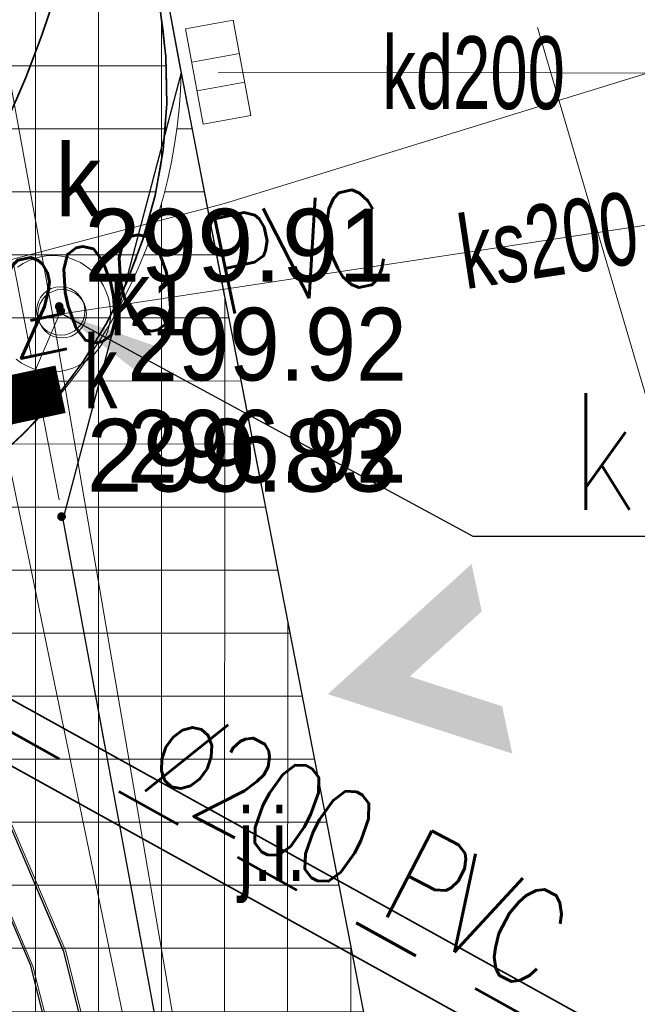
# Model space of a CAD drawing. Header units: metres. Extents: x 6567444 to 13135881, y 5574237 to 11149086.
# Tile 138 of 191: x 6567941.11 to 6567947.48, y 5574471.75 to 5574481.9. Entities that reach past the tile are written whole.
import ezdxf
from ezdxf.enums import TextEntityAlignment as Align

# ---------------------------------------------------------------- set-up
doc = ezdxf.new("R2010")
doc.units = ezdxf.units.M
doc.set_wipeout_variables(frame=1)
for name, pattern in [('_PZT$0$Kropki przerywana 1', [250, 150, -100]), ('ISO03W100', [30, 12, -18]), ('KOR', [1.4, 0.7, -0.7]), ('Krawędzie ukryte', [170, 120, -50]), ('L_0_04', [1.5, 1, -0.5]), ('L_0_06', [2, 1.5, -0.5])]:
    doc.linetypes.add(name, pattern=pattern)
for name, color, linetype in [('01FORMA - PZT - Inne obiekty', 7, 'Continuous'), ('FORMA - Arch 01 - 820-G Rysunki Obrazki', 7, 'Continuous'), ('FORMA - Arch 01 - PZT 1 Strefy', 7, 'Continuous'), ('FORMA - Arch 01 - PZT-3 Zagospodarowanie', 7, 'Continuous')]:
    doc.layers.add(name, color=color, linetype=linetype)
for name, color, linetype, lineweight in [('_TT_KAN_D_OPIS_DN', 7, 'Continuous', 30), ('_TT_KAN_D_PRZYLACZE_II', 114, 'KOR', 60), ('_TT_KAN_S_Opis_DN', 7, 'Continuous', 30), ('_TT_KAN_S_Opis_PKT_Siec_II', 7, 'Continuous', 30), ('_TT_KAN_S_PRZYLACZE_II etap', 30, 'ISO03W100', 60), ('_TT_RO', 7, 'Continuous', 35), ('GES_InneUrzadzeniaTowarzyszace', 7, 'Continuous', 18), ('GES_InneUrzadzeniaTowarzyszace_P', 7, 'Continuous', 18), ('GES_PrzewodElektroenergetyczny', 1, 'Continuous', 18), ('GES_PrzewodKanalizacyjny', 36, 'Continuous', 18), ('GES_PrzewodWodociagowy', 5, 'Continuous', 18), ('GES_UrzadzeniaSiecKanalizacyjna_P', 7, 'Continuous', 18), ('OT_Komunikacja', 7, 'Continuous', 18), ('OTRS', 7, 'Continuous', 13), ('OTRS_O', 7, 'Continuous', 20)]:
    doc.layers.add(name, color=color, linetype=linetype, lineweight=lineweight)
doc.layers.add('PPUZO', color=230, linetype='Continuous', lineweight=13, plot=False)
doc.layers.add('PPUZP', color=230, linetype='Continuous', lineweight=13, plot=False)
for name, color, linetype, lineweight, true_color in [('SUK', 7, 'Continuous', 20, 0x803300), ('SUK_O', 7, 'Continuous', 20, 0x803300), ('SUPS', 7, 'Continuous', 18, 0x000000), ('SUPS_O', 7, 'Continuous', 0, 0x000000)]:
    doc.layers.add(name, color=color, linetype=linetype, lineweight=lineweight, true_color=true_color)
doc.styles.add('BDOT', font='arial.ttf', dxfattribs={"width": 0.9})
doc.styles.add('GESUT', font='arial.ttf', dxfattribs={"width": 0.9})
doc.styles.add('OPIS_PIK', font='arial.ttf', dxfattribs={"width": 0.8, "height": 1.2})
doc.styles.add('pzt_11-06-2015 (2)$0$RomanS', font='romans.shx')
doc.styles.add('ROMANS', font='romans.shx', dxfattribs={"width": 0.9})
doc.styles.get("Standard").update_dxf_attribs({"font": 'arial.ttf'})
doc.linetypes.add('likwidacja1', pattern='A,0,-1,["X",ROMANS,S=0.6,R=0,X=-0.1,Y=-0.3],-1', length=2)
doc.linetypes.add('X 1_2', pattern='A,0,[8,PR1183 ChorzĂłw MetalowcĂłw V091.Shx,S=0.039206,R=0,X=0,Y=0],-4.94,0', length=4.94)
doc.dimstyles.new('ISO-25', dxfattribs={"dimtxt": 2.5, "dimasz": 2.5, "dimexe": 1.25, "dimexo": 0.625, "dimtad": 1, "dimtxsty": 'Standard', "dimcen": 2.5, "dimadec": 0, "dimazin": 0, "dimtfac": 1, "dimtmove": 0, "dimatfit": 3, "dimfxl": 1, "dimarcsym": 0})
pattern_1 = [(0, (292555.50567, 248503.8205), (0, 0.64999997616), []), (90, (292555.50567, 248503.8205), (-0.64999997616, 0), [])]
pattern_2 = [(45, (0, 0), (-0.265165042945, 0.265165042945), [])]

# ---------------------------------------------------------------- blocks, each defined once
blk = doc.blocks.new('other_SUPW_O')
at = {"color": 0, "linetype": 'Continuous', "lineweight": 18}
blk.add_circle((0, 0), 0.5, dxfattribs=at)
blk = doc.blocks.new('other_SUKK')
at = {"color": 0, "linetype": 'Continuous', "lineweight": 18, "flags": 128}
blk.add_lwpolyline([(1, 0.5), (1, -0.5), (-1, -0.5), (-1, 0.5), (1, 0.5)], close=True, dxfattribs=at)
for points in [[(-0.3, 0.5), (-0.3, -0.5)], [(0.3, 0.5), (0.3, -0.5)]]:
    blk.add_lwpolyline(points, dxfattribs=at)
blk = doc.blocks.new('OTRS')
at = {"layer": 'OTRS', "color": 0, "lineweight": -3, "const_width": 0.09}
blk.add_lwpolyline([(-0.045, 0, 1), (0.045, 0, 1)], format="xyb", close=True, dxfattribs=at)
at = {"layer": 'OTRS_O', "color": 0, "style": 'BDOT'}
blk.add_attdef('RZEDNA', (0.514, 0.515), '', height=1.5, dxfattribs=at)
blk = doc.blocks.new('_MDCP')
at = {"layer": 'GES_InneUrzadzeniaTowarzyszace', "color": 36, "linetype": 'Continuous', "lineweight": 18, "flags": 128}
blk.add_lwpolyline([(6567941.091, 5574479.351), (6567941.148, 5574479.389), (6567941.209, 5574479.42), (6567941.274, 5574479.444), (6567941.34, 5574479.46), (6567941.408, 5574479.469), (6567941.477, 5574479.47), (6567941.545, 5574479.463), (6567941.612, 5574479.448), (6567941.676, 5574479.426), (6567941.738, 5574479.396), (6567941.796, 5574479.36), (6567941.85, 5574479.317), (6567941.898, 5574479.269), (6567941.941, 5574479.215), (6567941.977, 5574479.157), (6567942.006, 5574479.095), (6567942.028, 5574479.03), (6567942.043, 5574478.963), (6567942.049, 5574478.895), (6567942.048, 5574478.827), (6567942.04, 5574478.759), (6567942.023, 5574478.692), (6567941.999, 5574478.628), (6567941.968, 5574478.567), (6567941.93, 5574478.51), (6567941.886, 5574478.458), (6567941.836, 5574478.411), (6567941.781, 5574478.37), (6567941.722, 5574478.335), (6567941.659, 5574478.308), (6567941.593, 5574478.288), (6567941.526, 5574478.275), (6567941.458, 5574478.27), (6567941.389, 5574478.273), (6567941.322, 5574478.284), (6567941.256, 5574478.303), (6567941.192, 5574478.329), (6567941.132, 5574478.361), (6567941.076, 5574478.401)], dxfattribs=at)
at = {"layer": 'GES_PrzewodElektroenergetyczny', "color": 1, "linetype": 'Continuous', "lineweight": 18, "flags": 128}
for points in [[(6567883.78, 5574572.13), (6567883.06, 5574571.89), (6567883.089, 5574571.096), (6567884.11, 5574564.42), (6567888.04, 5574560.5), (6567890.767, 5574559.456), (6567896.42, 5574557.98), (6567908.753, 5574555.437), (6567914.23, 5574556.17), (6567916.28, 5574556.19), (6567918.025, 5574554.589), (6567919.263, 5574551.867), (6567920.386, 5574546.54), (6567921.773, 5574539.679), (6567927.49, 5574515.89), (6567933.26, 5574494), (6567934.39, 5574491.1), (6567940.21, 5574475.47), (6567941.561, 5574472.315), (6567942.934, 5574466.809), (6567944.53, 5574458.29)], [(6567881.27, 5574571.67), (6567882.28, 5574571.64), (6567882.897, 5574571.016), (6567883.96, 5574563.89), (6567887.85, 5574560.03), (6567890.56, 5574558.93), (6567896.58, 5574557.27), (6567908.9, 5574554.84), (6567914.26, 5574555.68), (6567915.825, 5574555.606), (6567917.809, 5574554.257), (6567918.847, 5574551.778), (6567919.908, 5574546.358), (6567921.275, 5574539.396), (6567926.778, 5574515.559), (6567932.61, 5574493.74), (6567933.7, 5574490.89), (6567939.84, 5574475.39), (6567941.22, 5574472.16), (6567942.59, 5574466.75), (6567944.04, 5574458.24)], [(6567865.43, 5574365.71), (6567866.05, 5574365.89), (6567896.56, 5574374.5), (6567904.27, 5574376.45), (6567911.08, 5574378.87), (6567917.57, 5574382.21), (6567923.68, 5574386.39), (6567927.96, 5574390.03), (6567932.71, 5574394.95), (6567937.44, 5574401.32), (6567941.37, 5574408.93), (6567944.03, 5574416.87), (6567946.43, 5574428.12), (6567947.07, 5574438.02), (6567946.76, 5574445.07), (6567943.54, 5574465.05), (6567937.11, 5574496.16), (6567934.67, 5574502.03), (6567928.51, 5574535.24), (6567922.19, 5574569.25)], [(6567940.21, 5574475.47), (6567941.561, 5574472.315), (6567942.934, 5574466.809), (6567944.53, 5574458.29), (6567944.75, 5574448.65), (6567945.61, 5574438.89), (6567944.63, 5574427.54)], [(6567943.97, 5574427.6), (6567945.215, 5574439.107), (6567944.134, 5574448.809), (6567944.04, 5574458.24), (6567942.59, 5574466.75), (6567941.22, 5574472.16), (6567939.84, 5574475.39)]]:
    blk.add_lwpolyline(points, dxfattribs=at)
at = {"layer": 'GES_PrzewodKanalizacyjny', "color": 36, "linetype": 'Continuous', "lineweight": 18, "flags": 128}
for points in [[(6567928.66, 5574549.141), (6567941.45, 5574478.87)], [(6567948.43, 5574481.35), (6567943.16, 5574481.36)], [(6567941.55, 5574478.87), (6567951.58, 5574480.39)], [(6567941.45, 5574478.87), (6567947.89, 5574441.331)]]:
    blk.add_lwpolyline(points, dxfattribs=at)
at = {"layer": 'GES_PrzewodKanalizacyjny', "color": 36, "linetype": 'Continuous', "lineweight": 18}
blk.add_lwpolyline([(6567905.614, 5574471.424), (6567906.868, 5574471.745), (6567908.127, 5574472.016), (6567908.166, 5574472.009), (6567917.636, 5574473.284), (6567943.225, 5574480.006), (6567953.238, 5574483.096), (6567960.926, 5574484.615)], dxfattribs=at)
at = {"layer": 'GES_PrzewodWodociagowy', "color": 5, "linetype": 'Continuous', "lineweight": 18, "flags": 128}
blk.add_lwpolyline([(6567955.583, 5574472.856), (6567950.385, 5574471.835), (6567948.387, 5574475.257), (6567946.454, 5574481.819)], dxfattribs=at)
at = {"layer": 'OT_Komunikacja', "color": 7, "linetype": 'Continuous', "lineweight": 25, "flags": 128}
for points in [[(6567929.81, 5574547.284), (6567935.279, 5574519.986), (6567935.957, 5574516.391), (6567939.3, 5574499.444), (6567941.361, 5574488.965), (6567942.778, 5574481.353), (6567945.871, 5574465.435)], [(6567942.778, 5574481.353), (6567941.559, 5574476.747), (6567942.856, 5574469.729), (6567945.871, 5574465.435)]]:
    blk.add_lwpolyline(points, dxfattribs=at)
at = {"layer": 'OT_Komunikacja', "color": 7, "linetype": 'L_0_04', "lineweight": 18, "flags": 128}
blk.add_lwpolyline([(6567919.7, 5574578.59), (6567920.76, 5574578.35), (6567921.77, 5574577.92), (6567922.83, 5574577.12), (6567923.8, 5574575.84), (6567924.51, 5574574.05), (6567925.03, 5574571.71), (6567925.42, 5574570.12), (6567926.172, 5574565.569), (6567928.182, 5574555.336), (6567929.81, 5574547.284), (6567935.279, 5574519.986), (6567935.957, 5574516.391), (6567939.3, 5574499.444), (6567941.361, 5574488.965), (6567942.778, 5574481.353), (6567941.559, 5574476.747), (6567935.05, 5574510.337), (6567926.066, 5574555.647), (6567923.648, 5574568.154), (6567923.33, 5574569.78), (6567923.13, 5574570.56), (6567922.7, 5574571.28), (6567922.48, 5574571.32), (6567907.73, 5574567.88), (6567907.32, 5574570.28), (6567908.58, 5574572.61), (6567905.5, 5574574.28), (6567905.13, 5574574.52), (6567904.95, 5574574.89), (6567905.03, 5574575.37), (6567905.44, 5574575.72), (6567918.52, 5574578.59)], close=True, dxfattribs=at)
at = {"layer": 'OT_Komunikacja', "color": 7, "linetype": 'L_0_06', "lineweight": 18, "flags": 128}
blk.add_lwpolyline([(6567945.871, 5574465.435), (6567944.17, 5574467.857), (6567942.856, 5574469.729), (6567941.559, 5574476.747), (6567942.122, 5574478.873), (6567942.778, 5574481.353)], close=True, dxfattribs=at)
at = {"layer": 'GES_InneUrzadzeniaTowarzyszace_P', "linetype": 'Continuous', "xscale": 0.5, "yscale": 0.5, "zscale": 0.5}
blk.add_blockref('other_SUPW_O', (6567941.55, 5574478.87), dxfattribs=at)
at = {"layer": 'GES_UrzadzeniaSiecKanalizacyjna_P', "color": 36, "linetype": 'Continuous', "xscale": 0.5, "yscale": 0.5, "zscale": 0.5, "rotation": 100.5673057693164}
blk.add_blockref('other_SUKK', (6567943.16, 5574481.36), dxfattribs=at)
at = {"layer": 'OTRS', "xscale": 0.5, "yscale": 0.5, "zscale": 0.5}
for p, values in [((6567941.52, 5574478.944, 299.911), {'RZEDNA': '299.91'}), ((6567941.544, 5574476.778, 299.83), {'RZEDNA': '299.83'})]:
    blk.add_blockref('OTRS', p, dxfattribs=at).add_auto_attribs(values)
at = {"layer": 'GES_InneUrzadzeniaTowarzyszace_P', "color": 7, "lineweight": 15, "width": 0.66}
blk.add_text('k', height=0.75, dxfattribs=at).set_placement((6567941.775, 5574478.645), align=Align.TOP_LEFT)
at = {"layer": 'GES_PrzewodKanalizacyjny', "color": 36, "lineweight": 15, "width": 0.66}
for s, rotation, p in [('kd200', -0.1, (6567945.795, 5574481.355)), ('ks200', -351.4, (6567946.565, 5574479.63))]:
    blk.add_text(s, height=0.75, rotation=rotation, dxfattribs=at).set_placement(p, align=Align.MIDDLE_CENTER)
at = {"layer": 'OT_Komunikacja', "color": 7, "lineweight": 15, "width": 0.66}
blk.add_text('j.i.', height=0.75, dxfattribs=at).set_placement((6567943.715, 5574473.394), align=Align.MIDDLE_CENTER)
blk = doc.blocks.new('PR1183 Chorzów Metalowców V09_TT')
at = {"layer": 'FORMA - Arch 01 - PZT 1 Strefy', "linetype": 'Continuous', "lineweight": 0, "true_color": 0x69697f}
h = blk.add_hatch(dxfattribs=at)
h.set_pattern_fill('ANSI31', color=8, scale=3, style=0)
h.set_pattern_definition(pattern_2)
h.paths.add_polyline_path([(6567868.664, 5574447.184), (6567873.254, 5574448.171), (6567873.813, 5574447.81), (6567888.539, 5574450.975, -0.233884), (6567889.399, 5574450.758, -0.164402), (6567889.726, 5574450.208), (6567892.634, 5574436.678), (6567887.555, 5574435.586), (6567887.676, 5574435.026), (6567887.676, 5574435.025, -0.414102), (6567887.215, 5574434.313), (6567887.039, 5574434.275), (6567887.371, 5574432.73), (6567888.657, 5574433.007), (6567888.619, 5574433.183, -0.414214), (6567889.08, 5574433.895), (6567893.049, 5574434.749), (6567893.322, 5574433.479), (6567898.21, 5574434.53), (6567906.331, 5574396.74), (6567909.836, 5574380.434), (6567926.815, 5574389.768), (6567940.833, 5574410.263, 0.198373), (6567942.208, 5574417.794), (6567932.917, 5574461.025), (6567905.128, 5574455.052, -0.414214), (6567901.564, 5574457.355), (6567901.459, 5574457.843, -0.414214), (6567903.762, 5574461.407), (6567939.749, 5574469.141, -0.063253), (6567941.005, 5574469.249), (6567939.792, 5574475.428, -0.052799), (6567938.687, 5574475.025), (6567900.546, 5574466.853, -0.086628), (6567900.202, 5574466.839), (6567886.587, 5574463.893), (6567887.53, 5574459.452), (6567888.307, 5574455.835), (6567882.192, 5574454.521), (6567875.153, 5574453.008), (6567867.754, 5574451.418)])
h.paths.add_polyline_path([(6567903.07, 5574442.847), (6567912.847, 5574444.948), (6567923.521, 5574395.283), (6567913.745, 5574393.181)], flags=0)
h.paths.add_polyline_path([(6567925.121, 5574405.928, -0.004779), (6567925.109, 5574405.984), (6567925.133, 5574405.989)], flags=0)
h.paths.add_polyline_path([(6567932.495, 5574408.258), (6567927.607, 5574407.207), (6567918.151, 5574451.203), (6567927.928, 5574453.304), (6567936.333, 5574414.197), (6567931.445, 5574413.146)], flags=0)
at = {"layer": 'FORMA - Arch 01 - PZT-3 Zagospodarowanie', "linetype": 'Continuous', "lineweight": 13, "true_color": 0xe8aadd}
h = blk.add_hatch(dxfattribs=at)
h.set_pattern_fill('Izolacja_twarda', color=254, style=0, pattern_type=2)
h.set_pattern_definition(pattern_1)
h.paths.add_polyline_path([(6567939.43, 5574477.23), (6567938.884, 5574480.085, 0.164569), (6567939.701, 5574485.128), (6567938.768, 5574489.901), (6567940.851, 5574490.308), (6567941.732, 5574485.718, -0.231255)])
at = {"layer": 'FORMA - Arch 01 - PZT-3 Zagospodarowanie', "linetype": 'Continuous', "lineweight": 13, "true_color": 0xf9f271}
h = blk.add_hatch(dxfattribs=at)
h.set_pattern_fill('Izolacja_twarda', color=51, style=0, pattern_type=2)
h.set_pattern_definition(pattern_1)
h.paths.add_polyline_path([(6567939.792, 5574475.428), (6567939.43, 5574477.23, 0.225158), (6567941.773, 5574485.475), (6567942.562, 5574480.764, -0.334199)])
at = {"layer": 'FORMA - Arch 01 - PZT-3 Zagospodarowanie', "linetype": 'Continuous', "lineweight": 13, "true_color": 0xff5353}
h = blk.add_hatch(dxfattribs=at)
h.set_pattern_fill('Izolacja_twarda', color=13, style=0, pattern_type=2)
h.set_pattern_definition(pattern_1)
h.paths.add_polyline_path([(6567939.792, 5574475.428, 0.280186), (6567942.778, 5574480.103), (6567945.561, 5574465.779, 0.314753), (6567941.005, 5574469.249)])
at = {"layer": 'FORMA - Arch 01 - PZT-3 Zagospodarowanie', "linetype": 'Continuous', "lineweight": 5}
blk.add_hatch(color=7, dxfattribs=at).paths.add_polyline_path([(6567944.291, 5574473.697), (6567945.774, 5574475.039), (6567945.879, 5574474.55), (6567945.137, 5574473.879), (6567946.089, 5574473.572), (6567946.194, 5574473.084)])
at = {"layer": '01FORMA - PZT - Inne obiekty', "color": 1, "linetype": 'X 1_2', "lineweight": 25}
for p, q in [((6567939.84, 5574474.14), (6567941.22, 5574470.91)), ((6567940.21, 5574474.22), (6567941.565, 5574471.043)), ((6567941.565, 5574471.043), (6567942.934, 5574465.559)), ((6567941.22, 5574470.91), (6567942.59, 5574465.5))]:
    blk.add_line(p, q, dxfattribs=at)
at = {"layer": 'FORMA - Arch 01 - 820-G Rysunki Obrazki', "color": 7, "linetype": 'likwidacja1', "lineweight": 13, "flags": 128}
for points in [[(6567935.187, 5574487.767), (6567940.238, 5574474.203), (6567941.589, 5574471.048), (6567942.962, 5574465.542), (6567944.558, 5574457.023), (6567944.778, 5574447.383), (6567945.638, 5574437.623), (6567944.658, 5574426.273), (6567944.82, 5574425.871), (6567945.198, 5574425.57), (6567945.241, 5574425.561)], [(6567935.184, 5574485.948), (6567939.868, 5574474.123), (6567941.248, 5574470.893), (6567942.618, 5574465.483), (6567944.068, 5574456.973), (6567944.162, 5574447.542), (6567945.243, 5574437.84), (6567943.998, 5574426.333), (6567944.148, 5574425.543), (6567944.948, 5574424.953), (6567945.085, 5574424.921)]]:
    blk.add_lwpolyline(points, dxfattribs=at)
at = {"layer": 'FORMA - Arch 01 - PZT-3 Zagospodarowanie', "color": 7, "linetype": 'Continuous', "lineweight": 13, "flags": 128}
for points in [[(6567939.792, 5574475.428), (6567939.43, 5574477.23, 0.225158), (6567941.773, 5574485.475), (6567942.562, 5574480.764, -0.334199)], [(6567939.792, 5574475.428, 0.280186), (6567942.778, 5574480.103), (6567945.561, 5574465.779, 0.314753), (6567941.005, 5574469.249)]]:
    blk.add_lwpolyline(points, format="xyb", close=True, dxfattribs=at)
at = {"layer": 'FORMA - Arch 01 - PZT-3 Zagospodarowanie', "color": 7, "linetype": 'Continuous', "lineweight": 35}
blk.add_arc((6567931.91, 5574483.822), 10, 282.1296, 9.5184, dxfattribs=at)
at = {"layer": 'FORMA - Arch 01 - PZT-3 Zagospodarowanie', "color": 7, "linetype": 'Krawędzie ukryte', "lineweight": 35}
blk.add_arc((6567937.631, 5574479.937), 5, 282.1296, 9.5184, dxfattribs=at)
blk = doc.blocks.new('PIK_UZ')
at = {"layer": 'PPUZP'}
blk.add_point((0, 0), dxfattribs=at)
at = {"layer": 'PPUZO', "color": 0, "style": 'OPIS_PIK', "width": 0.8}
blk.add_attdef('NR_PKT', (1, -0.5), '', height=1.2, dxfattribs=at)
at = {"layer": 'PPUZO', "oblique": 15, "width": 0.8, "flags": 1}
blk.add_attdef('KOD', (1, -1.3), '', height=0.5, dxfattribs=at)
blk = doc.blocks.new('SUKS')
at = {"layer": 'SUK', "color": 0, "lineweight": 18}
blk.add_circle((0, 0), 0.5, dxfattribs=at)
blk = doc.blocks.new('SUPS_a')
at = {"layer": 'SUPS', "color": 0, "const_width": 0.09, "flags": 128}
blk.add_lwpolyline([(-0.045, 0, 1), (0.045, 0, 1)], format="xyb", close=True, dxfattribs=at)
at = {"layer": 'SUPS_O', "color": 0, "style": 'GESUT', "width": 0.9}
blk.add_attdef('RZG', text='', height=1.5, dxfattribs=at).set_placement((1.372, -0.684), align=Align.MIDDLE_LEFT)
blk.add_attdef('RZD', text='', height=1.5, dxfattribs=at).set_placement((1.371, -2.042), align=Align.TOP_LEFT)
blk = doc.blocks.new('GE.I.6640.1.468.2024_MDCP_dodatkowe pomiary_12.03.2026')
at = {"layer": 'GES_InneUrzadzeniaTowarzyszace', "color": 36, "linetype": 'Continuous', "lineweight": 18, "flags": 128}
blk.add_lwpolyline([(6567941.091, 5574479.351), (6567941.148, 5574479.389), (6567941.209, 5574479.42), (6567941.274, 5574479.444), (6567941.34, 5574479.46), (6567941.408, 5574479.469), (6567941.477, 5574479.47), (6567941.545, 5574479.463), (6567941.612, 5574479.448), (6567941.676, 5574479.426), (6567941.738, 5574479.396), (6567941.796, 5574479.36), (6567941.85, 5574479.317), (6567941.898, 5574479.269), (6567941.941, 5574479.215), (6567941.977, 5574479.157), (6567942.006, 5574479.095), (6567942.028, 5574479.03), (6567942.043, 5574478.963), (6567942.049, 5574478.895), (6567942.048, 5574478.827), (6567942.04, 5574478.759), (6567942.023, 5574478.692), (6567941.999, 5574478.628), (6567941.968, 5574478.567), (6567941.93, 5574478.51), (6567941.886, 5574478.458), (6567941.836, 5574478.411), (6567941.781, 5574478.37), (6567941.722, 5574478.335), (6567941.659, 5574478.308), (6567941.593, 5574478.288), (6567941.526, 5574478.275), (6567941.458, 5574478.27), (6567941.389, 5574478.273), (6567941.322, 5574478.284), (6567941.256, 5574478.303), (6567941.192, 5574478.329), (6567941.132, 5574478.361), (6567941.076, 5574478.401)], dxfattribs=at)
at = {"layer": 'GES_PrzewodElektroenergetyczny', "color": 1, "linetype": 'Continuous', "lineweight": 18, "flags": 128}
for points in [[(6567883.78, 5574572.13), (6567883.06, 5574571.89), (6567883.089, 5574571.096), (6567884.11, 5574564.42), (6567888.04, 5574560.5), (6567890.767, 5574559.456), (6567896.42, 5574557.98), (6567908.753, 5574555.437), (6567914.23, 5574556.17), (6567916.28, 5574556.19), (6567918.025, 5574554.589), (6567919.263, 5574551.867), (6567920.386, 5574546.54), (6567921.773, 5574539.679), (6567927.49, 5574515.89), (6567933.26, 5574494), (6567934.39, 5574491.1), (6567940.21, 5574475.47), (6567941.561, 5574472.315), (6567942.934, 5574466.809), (6567944.53, 5574458.29)], [(6567881.27, 5574571.67), (6567882.28, 5574571.64), (6567882.897, 5574571.016), (6567883.96, 5574563.89), (6567887.85, 5574560.03), (6567890.56, 5574558.93), (6567896.58, 5574557.27), (6567908.9, 5574554.84), (6567914.26, 5574555.68), (6567915.825, 5574555.606), (6567917.809, 5574554.257), (6567918.847, 5574551.778), (6567919.908, 5574546.358), (6567921.275, 5574539.396), (6567926.778, 5574515.559), (6567932.61, 5574493.74), (6567933.7, 5574490.89), (6567939.84, 5574475.39), (6567941.22, 5574472.16), (6567942.59, 5574466.75), (6567944.04, 5574458.24)], [(6567865.43, 5574365.71), (6567866.05, 5574365.89), (6567896.56, 5574374.5), (6567904.27, 5574376.45), (6567911.08, 5574378.87), (6567917.57, 5574382.21), (6567923.68, 5574386.39), (6567927.96, 5574390.03), (6567932.71, 5574394.95), (6567937.44, 5574401.32), (6567941.37, 5574408.93), (6567944.03, 5574416.87), (6567946.43, 5574428.12), (6567947.07, 5574438.02), (6567946.76, 5574445.07), (6567943.54, 5574465.05), (6567937.11, 5574496.16), (6567934.67, 5574502.03), (6567928.51, 5574535.24), (6567922.19, 5574569.25)], [(6567940.21, 5574475.47), (6567941.561, 5574472.315), (6567942.934, 5574466.809), (6567944.53, 5574458.29), (6567944.75, 5574448.65), (6567945.61, 5574438.89), (6567944.63, 5574427.54)], [(6567943.97, 5574427.6), (6567945.215, 5574439.107), (6567944.134, 5574448.809), (6567944.04, 5574458.24), (6567942.59, 5574466.75), (6567941.22, 5574472.16), (6567939.84, 5574475.39)]]:
    blk.add_lwpolyline(points, dxfattribs=at)
at = {"layer": 'GES_PrzewodKanalizacyjny', "color": 36, "linetype": 'Continuous', "lineweight": 18, "flags": 128}
for points in [[(6567928.66, 5574549.141), (6567941.45, 5574478.87)], [(6567948.43, 5574481.35), (6567943.16, 5574481.36)], [(6567941.55, 5574478.87), (6567951.58, 5574480.39)], [(6567941.45, 5574478.87), (6567947.89, 5574441.331)]]:
    blk.add_lwpolyline(points, dxfattribs=at)
at = {"layer": 'GES_PrzewodKanalizacyjny', "color": 36, "linetype": 'Continuous', "lineweight": 18}
blk.add_lwpolyline([(6567905.614, 5574471.424), (6567906.868, 5574471.745), (6567908.127, 5574472.016), (6567908.166, 5574472.009), (6567917.636, 5574473.284), (6567943.225, 5574480.006), (6567953.238, 5574483.096), (6567960.926, 5574484.615)], dxfattribs=at)
at = {"layer": 'GES_PrzewodWodociagowy', "color": 5, "linetype": 'Continuous', "lineweight": 18, "flags": 128}
blk.add_lwpolyline([(6567955.583, 5574472.856), (6567950.385, 5574471.835), (6567948.387, 5574475.257), (6567946.454, 5574481.819)], dxfattribs=at)
at = {"layer": 'OT_Komunikacja', "color": 7, "linetype": 'Continuous', "lineweight": 25, "flags": 128}
for points in [[(6567929.81, 5574547.284), (6567935.279, 5574519.986), (6567935.957, 5574516.391), (6567939.3, 5574499.444), (6567941.361, 5574488.965), (6567942.778, 5574481.353), (6567945.871, 5574465.435)], [(6567942.778, 5574481.353), (6567941.559, 5574476.747), (6567942.856, 5574469.729), (6567945.871, 5574465.435)]]:
    blk.add_lwpolyline(points, dxfattribs=at)
at = {"layer": 'OT_Komunikacja', "color": 7, "linetype": 'L_0_04', "lineweight": 18, "flags": 128}
blk.add_lwpolyline([(6567919.7, 5574578.59), (6567920.76, 5574578.35), (6567921.77, 5574577.92), (6567922.83, 5574577.12), (6567923.8, 5574575.84), (6567924.51, 5574574.05), (6567925.03, 5574571.71), (6567925.42, 5574570.12), (6567926.172, 5574565.569), (6567928.182, 5574555.336), (6567929.81, 5574547.284), (6567935.279, 5574519.986), (6567935.957, 5574516.391), (6567939.3, 5574499.444), (6567941.361, 5574488.965), (6567942.778, 5574481.353), (6567941.559, 5574476.747), (6567935.05, 5574510.337), (6567926.066, 5574555.647), (6567923.648, 5574568.154), (6567923.33, 5574569.78), (6567923.13, 5574570.56), (6567922.7, 5574571.28), (6567922.48, 5574571.32), (6567907.73, 5574567.88), (6567907.32, 5574570.28), (6567908.58, 5574572.61), (6567905.5, 5574574.28), (6567905.13, 5574574.52), (6567904.95, 5574574.89), (6567905.03, 5574575.37), (6567905.44, 5574575.72), (6567918.52, 5574578.59)], close=True, dxfattribs=at)
at = {"layer": 'OT_Komunikacja', "color": 7, "linetype": 'L_0_06', "lineweight": 18, "flags": 128}
blk.add_lwpolyline([(6567945.871, 5574465.435), (6567944.17, 5574467.857), (6567942.856, 5574469.729), (6567941.559, 5574476.747), (6567942.122, 5574478.873), (6567942.778, 5574481.353)], close=True, dxfattribs=at)
at = {"layer": 'SUPS', "color": 36, "linetype": 'Continuous', "true_color": 0x803300}
blk.add_lwpolyline([(6567941.536, 5574478.898), (6567940.379, 5574476.213), (6567937.572, 5574476.213)], dxfattribs=at)
at = {"layer": 'GES_InneUrzadzeniaTowarzyszace_P', "linetype": 'Continuous', "xscale": 0.5, "yscale": 0.5, "zscale": 0.5}
blk.add_blockref('other_SUPW_O', (6567941.55, 5574478.87), dxfattribs=at)
at = {"layer": 'GES_UrzadzeniaSiecKanalizacyjna_P', "color": 36, "linetype": 'Continuous', "xscale": 0.5, "yscale": 0.5, "zscale": 0.5, "rotation": 100.5673057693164}
blk.add_blockref('other_SUKK', (6567943.16, 5574481.36), dxfattribs=at)
at = {"layer": 'OTRS', "xscale": 0.5, "yscale": 0.5, "zscale": 0.5}
for p, values in [((6567941.52, 5574478.944, 299.911), {'RZEDNA': '299.91'}), ((6567941.544, 5574476.778, 299.83), {'RZEDNA': '299.83'})]:
    blk.add_blockref('OTRS', p, dxfattribs=at).add_auto_attribs(values)
at = {"layer": 'PPUZP', "xscale": 0.5, "yscale": 0.5, "zscale": 0.5}
blk.add_blockref('PIK_UZ', (6567941.536, 5574478.898, 299.918), dxfattribs=at).add_auto_attribs({'NR_PKT': 'K1'})
at = {"layer": 'SUPS', "color": 36, "true_color": 0x803300, "xscale": 0.5, "yscale": 0.5, "zscale": 0.5}
for p, values in [((6567948.811, 5574481.279, 299.86), {'RZG': '299.86', 'RZD': '298.13'}), ((6567941.536, 5574478.898, 299.92), {'RZG': '299.92', 'RZD': '296.92'})]:
    blk.add_blockref('SUPS_a', p, dxfattribs=at).add_auto_attribs(values)
at = {"layer": 'GES_InneUrzadzeniaTowarzyszace_P', "color": 7, "lineweight": 15, "width": 0.66}
blk.add_text('k', height=0.75, dxfattribs=at).set_placement((6567941.775, 5574478.645), align=Align.TOP_LEFT)
at = {"layer": 'GES_PrzewodKanalizacyjny', "color": 36, "lineweight": 15, "width": 0.66}
for s, rotation, p in [('kd200', -0.1, (6567945.795, 5574481.355)), ('ks200', -351.4, (6567946.565, 5574479.63))]:
    blk.add_text(s, height=0.75, rotation=rotation, dxfattribs=at).set_placement(p, align=Align.MIDDLE_CENTER)
at = {"layer": 'OT_Komunikacja', "color": 7, "lineweight": 15, "width": 0.66}
blk.add_text('j.i.', height=0.75, dxfattribs=at).set_placement((6567943.715, 5574473.394), align=Align.MIDDLE_CENTER)
at = {"layer": 'SUK_O', "color": 36, "true_color": 0x803300, "insert": (6567941.716, 5574480.247), "char_height": 0.75, "attachment_point": 5, "style": 'GESUT'}
blk.add_mtext('k', dxfattribs=at)
at = {"layer": 'SUK', "color": 36, "lineweight": 18, "true_color": 0x803300, "xscale": 0.5, "yscale": 0.5, "zscale": 0.5}
blk.add_blockref('SUKS', (6567941.536, 5574478.898, 299.918), dxfattribs=at)

msp = doc.modelspace()

# ---------------------------------------------------------------- block references
at = {"layer": 'Defpoints'}
msp.add_blockref('GE.I.6640.1.468.2024_MDCP_dodatkowe pomiary_12.03.2026', (0, 0), dxfattribs=at)

# ---------------------------------------------------------------- next in the draw order: block references
msp.add_blockref('PR1183 Chorzów Metalowców V09_TT', (0, 1.25))

# ---------------------------------------------------------------- next in the draw order: block references
msp.add_blockref('_MDCP', (0, 0))

# ---------------------------------------------------------------- next in the draw order: hatches: boundary and pattern name
at = {"layer": 'FORMA - Arch 01 - PZT 1 Strefy', "linetype": 'Continuous', "lineweight": 0, "true_color": 0x69697f}
h = msp.add_hatch(dxfattribs=at)
h.set_pattern_fill('ANSI31', color=8, scale=3, style=0)
h.set_pattern_definition(pattern_2)
h.paths.add_polyline_path([(6567868.664, 5574447.184), (6567873.254, 5574448.171), (6567873.813, 5574447.81), (6567888.539, 5574450.975, -0.233884), (6567889.399, 5574450.758, -0.164402), (6567889.726, 5574450.208), (6567892.634, 5574436.678), (6567887.555, 5574435.586), (6567887.676, 5574435.026), (6567887.676, 5574435.025, -0.414102), (6567887.215, 5574434.313), (6567887.039, 5574434.275), (6567887.371, 5574432.73), (6567888.657, 5574433.007), (6567888.619, 5574433.183, -0.414214), (6567889.08, 5574433.895), (6567893.049, 5574434.749), (6567893.322, 5574433.479), (6567898.21, 5574434.53), (6567906.331, 5574396.74), (6567909.836, 5574380.434), (6567926.815, 5574389.768), (6567940.833, 5574410.263, 0.198373), (6567942.208, 5574417.794), (6567932.917, 5574461.025), (6567905.128, 5574455.052, -0.414214), (6567901.564, 5574457.355), (6567901.459, 5574457.843, -0.414214), (6567903.762, 5574461.407), (6567939.749, 5574469.141, -0.063253), (6567941.005, 5574469.249), (6567939.792, 5574475.428, -0.052799), (6567938.687, 5574475.025), (6567900.546, 5574466.853, -0.086628), (6567900.202, 5574466.839), (6567886.587, 5574463.893), (6567887.53, 5574459.452), (6567888.307, 5574455.835), (6567882.192, 5574454.521), (6567875.153, 5574453.008), (6567867.754, 5574451.418)])
h.paths.add_polyline_path([(6567903.07, 5574442.847), (6567912.847, 5574444.948), (6567923.521, 5574395.283), (6567913.745, 5574393.181)], flags=0)
h.paths.add_polyline_path([(6567925.121, 5574405.928, -0.004779), (6567925.109, 5574405.984), (6567925.133, 5574405.989)], flags=0)
h.paths.add_polyline_path([(6567932.495, 5574408.258), (6567927.607, 5574407.207), (6567918.151, 5574451.203), (6567927.928, 5574453.304), (6567936.333, 5574414.197), (6567931.445, 5574413.146)], flags=0)

# ---------------------------------------------------------------- next in the draw order: linework, layer by layer
at = {"layer": '_TT_KAN_D_PRZYLACZE_II'}
msp.add_lwpolyline([(6567933.556, 5574478.682), (6567950.41, 5574469.37)], dxfattribs=at)
at = {"layer": '_TT_KAN_S_PRZYLACZE_II etap', "ltscale": 0.05}
msp.add_lwpolyline([(6567930.957, 5574476.598), (6567941.55, 5574478.87)], dxfattribs=at)
at = {"layer": '_TT_RO'}
msp.add_lwpolyline([(6567949.582, 5574469.47), (6567949.865, 5574469.999), (6567936.892, 5574477.181), (6567936.61, 5574476.652)], close=True, dxfattribs=at)
at = {"layer": 'Defpoints', "color": 6, "linetype": '_PZT$0$Kropki przerywana 1', "lineweight": 50, "ltscale": 0.01, "const_width": 0.5}
msp.add_lwpolyline([(6567846.825, 5574464.572), (6567852.935, 5574465.886), (6567856.959, 5574459.099), (6567863.876, 5574457.905), (6567881.468, 5574461.686), (6567884.062, 5574465.823), (6567941.534, 5574478.091)], dxfattribs=at)

# ---------------------------------------------------------------- next in the draw order: texts
at = {"layer": '_TT_KAN_D_OPIS_DN', "insert": (6567942.76, 5574474.89), "char_height": 1, "attachment_point": 1, "rotation": 332.5374, "style": 'pzt_11-06-2015 (2)$0$RomanS'}
msp.add_mtext_dynamic_manual_height_columns('\\T0.85;\\W0.8;%%C200 PVC', width=9.13673, gutter_width=12.5, heights=[0], dxfattribs=at)
at = {"layer": '_TT_KAN_S_Opis_DN', "insert": (6567940.253, 5574479.247), "char_height": 1, "attachment_point": 1, "rotation": 11.8369, "style": 'pzt_11-06-2015 (2)$0$RomanS'}
msp.add_mtext_dynamic_manual_height_columns('\\T0.85;\\W0.8;%%C200 PVC', width=9.13673, gutter_width=12.5, heights=[0], dxfattribs=at)
at = {"layer": '_TT_KAN_S_Opis_PKT_Siec_II', "insert": (6567946.787, 5574478.049), "char_height": 1.2, "attachment_point": 1, "style": 'ROMANS'}
msp.add_mtext('\\W0.8;kSII', dxfattribs=at)

# ---------------------------------------------------------------- next in the draw order: leaders
at = {"layer": '_TT_KAN_S_Opis_PKT_Siec_II', "lineweight": 25, "annotation_type": 0, "has_hookline": 1, "hookline_direction": 0, "text_width": 2.057}
msp.add_leader([(6567941.55, 5574478.87), (6567945.787, 5574476.575), (6567946.787, 5574476.575)], dimstyle='ISO-25', override={"dimasz": 1, "dimgap": 0.625, "dimtad": 3}, dxfattribs=at)

doc.saveas('drawing.dxf')
